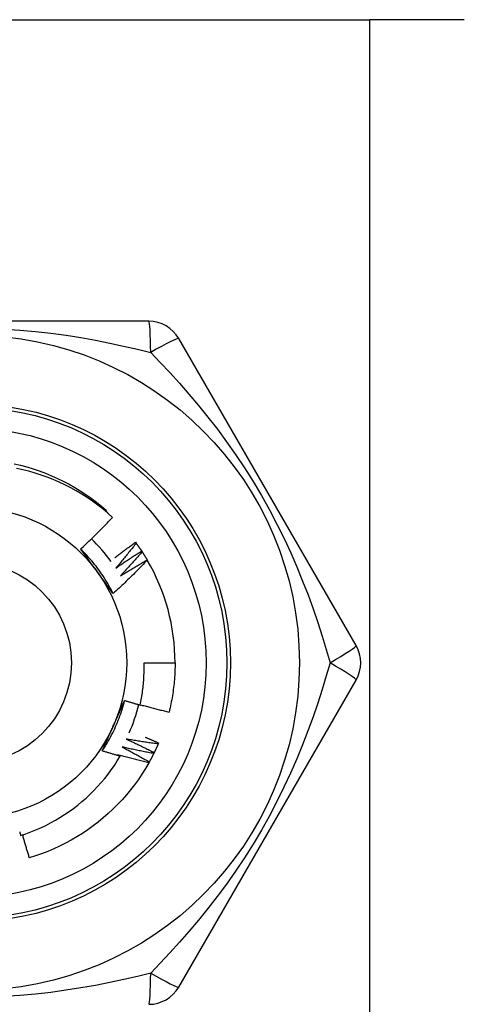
# Model space of a CAD drawing. Header units: inches. Extents: x 4 to 150, y 6 to 82.
# Tile 64 of 100: x 7.424 to 7.678, y 52.67 to 53.232. Entities that reach past the tile are written whole.
import ezdxf

# ---------------------------------------------------------------- set-up
doc = ezdxf.new("R2010")
doc.units = ezdxf.units.IN
doc.header["$MEASUREMENT"] = 0
doc.layers.add('Visible Edges(ANSI)', color=7, linetype='Continuous', lineweight=25)
doc.layers.add('Visible Tangent Edges(ANSI)', color=7, linetype='Continuous', lineweight=25)

msp = doc.modelspace()

# ---------------------------------------------------------------- linework, layer by layer
at = {"layer": 'Visible Edges(ANSI)'}
for p, q in [((7.169393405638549, 53.23183789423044), (7.62369340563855, 53.23183789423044)), ((7.677543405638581, 53.23183789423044), (7.623693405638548, 53.23183789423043)), ((7.497693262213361, 53.05971978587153), (7.295393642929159, 53.05971978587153)), ((7.615891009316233, 52.87468049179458), (7.514741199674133, 53.04987708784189)), ((7.473075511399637, 52.95129079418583), (7.473518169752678, 52.95180792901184)), ((7.490139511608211, 52.93360322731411), (7.490495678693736, 52.93311580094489)), ((7.493582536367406, 52.92865254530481), (7.493912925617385, 52.92814728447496)), ((7.496763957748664, 52.9235298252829), (7.496812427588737, 52.92344698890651)), ((7.494970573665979, 52.86483789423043), (7.512685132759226, 52.86483789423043)), ((7.514741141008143, 52.67979860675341), (7.615890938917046, 52.85499519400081)), ((7.503293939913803, 52.81908610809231), (7.503054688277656, 52.81853184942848))]:
    msp.add_line(p, q, dxfattribs=at)
at = {"layer": 'Visible Edges(ANSI)', "flags": 128}
for points in [[(7.420980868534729, 52.97837956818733), (7.424604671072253, 52.97753868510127), (7.428199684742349, 52.97658215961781), (7.43176222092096, 52.97551100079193), (7.435288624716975, 52.97432629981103), (7.438775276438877, 52.97302925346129), (7.442218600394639, 52.97162122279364), (7.445615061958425, 52.97010362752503), (7.448961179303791, 52.96847803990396), (7.452253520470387, 52.96674611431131), (7.455488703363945, 52.96490963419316), (7.458663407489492, 52.96297049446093), (7.46177438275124, 52.96093067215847), (7.464818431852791, 52.95879225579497), (7.467792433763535, 52.95655745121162), (7.470693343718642, 52.954228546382), (7.473518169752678, 52.95180792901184)], [(7.477009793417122, 52.94783918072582), (7.474269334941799, 52.95027652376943), (7.471456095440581, 52.95262298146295), (7.468572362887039, 52.95487698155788), (7.465620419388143, 52.95703693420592), (7.462602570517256, 52.95910126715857), (7.459521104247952, 52.96106840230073), (7.456378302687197, 52.96293674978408), (7.453176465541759, 52.96470473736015), (7.449917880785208, 52.96637079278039), (7.446604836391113, 52.96793332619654), (7.443239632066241, 52.96939076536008), (7.439825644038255, 52.97074110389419), (7.436373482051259, 52.97198001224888), (7.432887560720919, 52.9731061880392), (7.429370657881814, 52.97411904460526), (7.425825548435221, 52.97501796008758), (7.422255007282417, 52.97580233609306)], [(7.458832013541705, 52.92976108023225), (7.459614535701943, 52.93048933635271), (7.460394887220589, 52.93121979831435), (7.461173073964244, 52.93195246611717), (7.461949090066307, 52.93268732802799), (7.46272292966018, 52.93342438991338), (7.463494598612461, 52.93416363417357), (7.464264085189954, 52.93490506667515), (7.465031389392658, 52.93564866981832), (7.465796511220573, 52.93639445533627), (7.466559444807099, 52.93714239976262), (7.46732018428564, 52.93789251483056), (7.468078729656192, 52.93864478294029), (7.468835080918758, 52.93939920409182), (7.46958923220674, 52.94015577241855), (7.470341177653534, 52.94091448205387), (7.471090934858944, 52.94167534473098), (7.471838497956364, 52.94243835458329), (7.472583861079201, 52.9432035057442), (7.473327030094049, 52.94397079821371), (7.474067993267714, 52.94474022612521), (7.474806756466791, 52.94551177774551), (7.475543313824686, 52.94628545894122), (7.476277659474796, 52.94706126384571), (7.477009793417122, 52.94783918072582)], [(7.477386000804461, 52.90431165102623), (7.476797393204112, 52.90549220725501), (7.476191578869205, 52.90666405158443), (7.47556870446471, 52.90782694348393), (7.474928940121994, 52.90898065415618), (7.474272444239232, 52.91012494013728), (7.47359936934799, 52.91125956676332), (7.47290987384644, 52.91238429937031), (7.472204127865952, 52.91349889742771), (7.471482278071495, 52.91460313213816), (7.47074448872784, 52.91569675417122), (7.469990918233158, 52.9167795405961), (7.469221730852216, 52.91785124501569), (7.468437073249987, 52.91891163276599), (7.467637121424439, 52.91996046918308), (7.466822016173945, 52.92099751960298), (7.46599192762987, 52.92202253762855), (7.46514701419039, 52.92303530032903), (7.46428743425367, 52.92403556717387), (7.463413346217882, 52.9250230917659), (7.462524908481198, 52.92599765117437), (7.461622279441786, 52.92695899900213), (7.460705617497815, 52.92790690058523), (7.459775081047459, 52.92884112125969), (7.458830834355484, 52.92976142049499)], [(7.468208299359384, 52.91690548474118), (7.467815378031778, 52.91744627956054), (7.467422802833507, 52.917986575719), (7.467030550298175, 52.91852637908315), (7.466638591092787, 52.91906570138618), (7.466246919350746, 52.91960453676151), (7.465855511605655, 52.92014290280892), (7.46546433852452, 52.92068080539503), (7.465073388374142, 52.92121825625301), (7.464682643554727, 52.92175524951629), (7.464292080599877, 52.92229180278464), (7.463901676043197, 52.92282792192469), (7.463511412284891, 52.92336361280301), (7.463121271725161, 52.92389888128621), (7.462731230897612, 52.92443373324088), (7.462341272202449, 52.92496818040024), (7.461951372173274, 52.92550222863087), (7.46156151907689, 52.92603588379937), (7.461171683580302, 52.92656915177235), (7.460781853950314, 52.92710204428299), (7.460392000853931, 52.92763456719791), (7.460002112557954, 52.9281667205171), (7.459612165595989, 52.92869852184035), (7.459222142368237, 52.92922997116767), (7.458832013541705, 52.92976108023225)], [(7.478239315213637, 52.92481892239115), (7.478727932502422, 52.9251940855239), (7.479217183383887, 52.9255684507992), (7.479707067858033, 52.92594202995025), (7.480197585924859, 52.92631481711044), (7.480688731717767, 52.9266868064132), (7.481180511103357, 52.92705800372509), (7.481672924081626, 52.92742840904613), (7.482165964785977, 52.92779801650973), (7.48265963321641, 52.92816683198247), (7.483153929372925, 52.92853484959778), (7.483648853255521, 52.92890206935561), (7.4841444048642, 52.92926849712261), (7.484640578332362, 52.92963412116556), (7.485137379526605, 52.92999895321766), (7.485634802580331, 52.93036298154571), (7.486132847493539, 52.93072621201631), (7.486631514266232, 52.93108864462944), (7.487130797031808, 52.93145027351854), (7.487630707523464, 52.93181110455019), (7.488131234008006, 52.9321711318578), (7.488632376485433, 52.93253036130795), (7.489134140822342, 52.93288878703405), (7.489636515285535, 52.9332464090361), (7.490139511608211, 52.93360322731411)], [(7.490495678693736, 52.93311580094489), (7.490023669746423, 52.93251020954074), (7.489550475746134, 52.93190549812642), (7.489076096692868, 52.93130166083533), (7.488600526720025, 52.93069871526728), (7.488123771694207, 52.93009664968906), (7.48764583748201, 52.92949546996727), (7.487166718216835, 52.92889518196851), (7.486686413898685, 52.92829578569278), (7.486204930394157, 52.92769728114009), (7.485722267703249, 52.92709966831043), (7.485238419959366, 52.92650295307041), (7.484753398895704, 52.92590713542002), (7.484267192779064, 52.92531222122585), (7.483779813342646, 52.92471820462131), (7.48329125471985, 52.9241250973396), (7.482801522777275, 52.92353289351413), (7.482310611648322, 52.92294159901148), (7.48181852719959, 52.92235121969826), (7.481325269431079, 52.92176174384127), (7.480830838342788, 52.9211731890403), (7.480335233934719, 52.92058554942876), (7.47983846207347, 52.91999882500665), (7.47934051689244, 52.91941302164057), (7.478841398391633, 52.91882814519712)], [(7.490495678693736, 52.93311580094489), (7.490628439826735, 52.93293273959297), (7.490760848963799, 52.9327494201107), (7.490892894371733, 52.93256584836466), (7.491024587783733, 52.93238201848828), (7.491155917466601, 52.93219793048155), (7.491286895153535, 52.93201358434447), (7.491417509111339, 52.93182898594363), (7.491547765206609, 52.93164413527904), (7.491677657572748, 52.93145903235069), (7.491807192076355, 52.931273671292), (7.491936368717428, 52.93108806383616), (7.492065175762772, 52.93090220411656), (7.492193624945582, 52.9307160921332), (7.492321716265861, 52.9305297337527), (7.492449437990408, 52.93034312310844), (7.492576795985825, 52.93015626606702), (7.49270379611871, 52.92996915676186), (7.492830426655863, 52.92978180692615), (7.492956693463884, 52.92959420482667), (7.493082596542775, 52.92940636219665), (7.493208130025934, 52.92921827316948), (7.493333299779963, 52.92902993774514), (7.493458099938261, 52.92884136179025), (7.493582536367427, 52.92865254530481)], [(7.478841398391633, 52.91882814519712), (7.479445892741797, 52.91925111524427), (7.480051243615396, 52.91967291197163), (7.480657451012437, 52.92009352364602), (7.481264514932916, 52.92051296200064), (7.481872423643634, 52.92093121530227), (7.482481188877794, 52.92134828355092), (7.483090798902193, 52.92176417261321), (7.483701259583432, 52.92217888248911), (7.484312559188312, 52.92259240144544), (7.484924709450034, 52.92300474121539), (7.485537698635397, 52.92341589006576), (7.486151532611, 52.92382585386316), (7.486766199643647, 52.92423462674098), (7.487381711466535, 52.92464221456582), (7.487998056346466, 52.92504861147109), (7.48861523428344, 52.92545382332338), (7.489233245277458, 52.9258578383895), (7.489852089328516, 52.92626066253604), (7.490471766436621, 52.92666229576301), (7.491092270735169, 52.9270627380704), (7.491713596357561, 52.92746198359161), (7.492335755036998, 52.92786003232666), (7.492958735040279, 52.92825688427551), (7.493582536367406, 52.92865254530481)], [(7.493912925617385, 52.92814728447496), (7.493410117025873, 52.92756700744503), (7.492906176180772, 52.92698767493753), (7.492401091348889, 52.92640927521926), (7.49189486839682, 52.92583182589), (7.491387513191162, 52.92525531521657), (7.490879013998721, 52.92467975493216), (7.490369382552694, 52.92410514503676), (7.489858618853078, 52.9235314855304), (7.489346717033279, 52.92295877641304), (7.488833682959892, 52.92238701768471), (7.488319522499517, 52.92181622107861), (7.487804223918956, 52.92124638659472), (7.487287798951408, 52.92067750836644), (7.486770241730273, 52.9201095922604), (7.486251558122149, 52.91954263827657), (7.485731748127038, 52.91897665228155), (7.485210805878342, 52.91841163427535), (7.484688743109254, 52.91784759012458), (7.48416555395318, 52.9172845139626), (7.483641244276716, 52.91672241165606), (7.483115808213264, 52.91616128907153), (7.482589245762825, 52.91560114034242), (7.482061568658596, 52.91504197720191), (7.481532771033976, 52.91448378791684)], [(7.493912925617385, 52.92814728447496), (7.494036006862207, 52.92795758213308), (7.494158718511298, 52.92776763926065), (7.494281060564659, 52.92757745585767), (7.494403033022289, 52.92738703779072), (7.494524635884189, 52.92719637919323), (7.49464586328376, 52.92700549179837), (7.4947667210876, 52.92681436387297), (7.494887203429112, 52.926622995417), (7.495007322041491, 52.9264313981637), (7.495127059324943, 52.92623957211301), (7.495246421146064, 52.92604750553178), (7.495365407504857, 52.92585521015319), (7.495484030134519, 52.92566268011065), (7.495602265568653, 52.92546992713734), (7.495720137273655, 52.9252769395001), (7.495837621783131, 52.92508372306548), (7.495954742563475, 52.92489027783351), (7.496071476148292, 52.92469660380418), (7.49618783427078, 52.9245027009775), (7.496303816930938, 52.92430857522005), (7.496419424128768, 52.92411422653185), (7.496534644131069, 52.9239196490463), (7.496649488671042, 52.92372484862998), (7.496763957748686, 52.9235298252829)], [(7.496812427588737, 52.92344698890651), (7.496030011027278, 52.92262345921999), (7.495245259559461, 52.92180218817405), (7.494458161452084, 52.92098317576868), (7.493668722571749, 52.92016643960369), (7.492876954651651, 52.91935197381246), (7.492082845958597, 52.91853979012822), (7.491286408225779, 52.91772988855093), (7.4904876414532, 52.91692227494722), (7.489686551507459, 52.91611694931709), (7.488883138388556, 52.91531392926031), (7.488077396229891, 52.9145131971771), (7.487269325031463, 52.91371475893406), (7.486458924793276, 52.91291862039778), (7.485646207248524, 52.91212479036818), (7.484831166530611, 52.91133326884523), (7.484013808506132, 52.91054406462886), (7.483194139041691, 52.90975718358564), (7.482372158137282, 52.90897262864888), (7.481547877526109, 52.90819040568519), (7.480721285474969, 52.90741052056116), (7.479892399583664, 52.90663297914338), (7.47906121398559, 52.90585778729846), (7.478227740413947, 52.9050849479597), (7.477391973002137, 52.904314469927)], [(7.481532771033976, 52.91448378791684), (7.482158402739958, 52.914874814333), (7.482784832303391, 52.9152646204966), (7.483412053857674, 52.91565320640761), (7.484040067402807, 52.91604056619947), (7.484668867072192, 52.91642670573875), (7.48529845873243, 52.91681161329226), (7.485928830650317, 52.9171953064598), (7.486559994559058, 52.91757776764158), (7.487191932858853, 52.91795900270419), (7.487824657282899, 52.91833900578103), (7.488458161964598, 52.9187177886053), (7.489092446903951, 52.9190953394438), (7.489727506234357, 52.91947165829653), (7.490363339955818, 52.91984675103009), (7.490999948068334, 52.92022061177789), (7.491637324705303, 52.92059324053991), (7.492275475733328, 52.92096463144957), (7.492914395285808, 52.92133479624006), (7.493554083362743, 52.92170372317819), (7.494194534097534, 52.92207141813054), (7.494835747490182, 52.92243787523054), (7.495477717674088, 52.92280309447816), (7.496120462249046, 52.92316708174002), (7.496763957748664, 52.9235298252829)], [(7.477391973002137, 52.904314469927), (7.477009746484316, 52.90483467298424), (7.476627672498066, 52.90535515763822), (7.476245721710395, 52.90587593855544), (7.475863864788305, 52.90639703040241), (7.4754820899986, 52.90691844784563), (7.475100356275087, 52.90744020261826), (7.47471864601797, 52.90796230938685), (7.474336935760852, 52.90848478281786), (7.473955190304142, 52.90900763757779), (7.47357339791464, 52.90953088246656), (7.473191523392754, 52.91005453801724), (7.472809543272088, 52.91057861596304), (7.472427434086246, 52.91110312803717), (7.472045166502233, 52.91162808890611), (7.471662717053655, 52.91215351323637), (7.471280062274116, 52.91267941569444), (7.470897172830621, 52.9132058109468), (7.470514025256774, 52.91373270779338), (7.470130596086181, 52.91426012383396), (7.469746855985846, 52.91478807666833), (7.469362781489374, 52.9153165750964), (7.468978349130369, 52.91584563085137), (7.468593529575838, 52.91637526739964), (7.468208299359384, 52.91690548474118)], [(7.492768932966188, 52.84074532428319), (7.492978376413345, 52.84173448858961), (7.493177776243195, 52.84272598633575), (7.493367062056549, 52.84371960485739), (7.493546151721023, 52.8447148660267), (7.49371503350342, 52.84571166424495), (7.493873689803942, 52.84670991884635), (7.494022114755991, 52.8477095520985), (7.494160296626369, 52.84871048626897), (7.494288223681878, 52.84971264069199), (7.494405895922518, 52.85071593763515), (7.494513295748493, 52.85172029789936), (7.494610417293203, 52.85272564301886), (7.494697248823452, 52.85373189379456), (7.494773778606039, 52.85473897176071), (7.494840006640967, 52.85574679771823), (7.49489590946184, 52.85675529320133), (7.494941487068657, 52.85776437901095), (7.494976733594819, 52.85877397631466), (7.495001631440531, 52.85978400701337), (7.495016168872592, 52.86079439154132), (7.495020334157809, 52.86180505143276), (7.495014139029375, 52.86281590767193), (7.4949975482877, 52.86382688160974), (7.494970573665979, 52.86483789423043)], [(7.512685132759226, 52.86483789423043), (7.512679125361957, 52.86365626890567), (7.512661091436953, 52.86247476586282), (7.512631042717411, 52.86129350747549), (7.512588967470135, 52.86011261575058), (7.512534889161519, 52.85893221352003), (7.512468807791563, 52.85775242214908), (7.51239071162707, 52.85657336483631), (7.512300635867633, 52.85539516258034), (7.512198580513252, 52.85421793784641), (7.512084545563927, 52.85304181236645), (7.511958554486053, 52.8518669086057), (7.511820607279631, 52.85069334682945), (7.511670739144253, 52.84952124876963), (7.511508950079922, 52.84835073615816), (7.511335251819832, 52.84718193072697), (7.511149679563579, 52.84601495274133), (7.510952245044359, 52.84484992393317), (7.510742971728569, 52.84368696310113), (7.510521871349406, 52.84252619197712), (7.510288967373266, 52.84136773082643), (7.510044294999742, 52.84021169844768), (7.50978787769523, 52.83905821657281), (7.509519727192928, 52.83790740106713), (7.509239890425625, 52.83675937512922)], [(7.471149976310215, 52.81456303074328), (7.471878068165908, 52.81566305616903), (7.472590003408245, 52.81677363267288), (7.473285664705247, 52.81789450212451), (7.473964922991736, 52.81902540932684), (7.474627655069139, 52.82016609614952), (7.475273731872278, 52.82131631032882), (7.475903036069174, 52.82247579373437), (7.476515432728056, 52.82364429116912), (7.477110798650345, 52.82482154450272), (7.477689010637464, 52.82600730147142), (7.478249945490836, 52.82720130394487), (7.478793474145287, 52.82840329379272), (7.479319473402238, 52.8296130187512), (7.479827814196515, 52.83083022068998), (7.480318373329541, 52.8320546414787), (7.480791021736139, 52.83328603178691), (7.481245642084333, 52.83452412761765), (7.481682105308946, 52.83576867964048), (7.482100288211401, 52.83701942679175), (7.482500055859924, 52.83827611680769), (7.482881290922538, 52.83953848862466), (7.483243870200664, 52.84080629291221), (7.483587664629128, 52.84207926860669), (7.483912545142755, 52.84335716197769)], [(7.477467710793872, 52.82880807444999), (7.477739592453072, 52.82941874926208), (7.478011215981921, 52.83002887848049), (7.47828256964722, 52.83063848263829), (7.47855365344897, 52.83124758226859), (7.478824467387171, 52.83185620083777), (7.479094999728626, 52.83246435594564), (7.479365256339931, 52.8330720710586), (7.479635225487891, 52.83367936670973), (7.479904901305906, 52.83428626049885), (7.480174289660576, 52.83489277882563), (7.480443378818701, 52.83549893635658), (7.480712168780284, 52.83610475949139), (7.480980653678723, 52.83671026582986), (7.481248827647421, 52.83731547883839), (7.481516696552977, 52.83792041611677), (7.481784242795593, 52.8385251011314), (7.482051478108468, 52.83912955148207), (7.482318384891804, 52.83973379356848), (7.482584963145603, 52.84033784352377), (7.482851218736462, 52.84094172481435), (7.483117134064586, 52.84154545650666), (7.483382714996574, 52.84214906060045), (7.483647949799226, 52.8427525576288), (7.483912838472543, 52.84335596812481)], [(7.483912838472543, 52.84335596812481), (7.484280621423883, 52.84324275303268), (7.484648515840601, 52.84312992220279), (7.4850165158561, 52.8430174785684), (7.485384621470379, 52.8429054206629), (7.485752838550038, 52.84279374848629), (7.486121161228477, 52.8426824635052), (7.486489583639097, 52.84257156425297), (7.486858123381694, 52.84246105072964), (7.487226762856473, 52.84235092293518), (7.487595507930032, 52.8422411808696), (7.487964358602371, 52.84213182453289), (7.488333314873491, 52.84202285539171), (7.488702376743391, 52.84191427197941), (7.48907154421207, 52.84180607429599), (7.489440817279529, 52.84169826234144), (7.489810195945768, 52.84159083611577), (7.490179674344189, 52.84148379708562), (7.490549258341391, 52.84137714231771), (7.490918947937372, 52.84127087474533), (7.491288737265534, 52.84116499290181), (7.491658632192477, 52.84105949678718), (7.4920286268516, 52.84095438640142), (7.492398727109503, 52.84084966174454), (7.492768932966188, 52.84074532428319)], [(7.492811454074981, 52.84094218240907), (7.493491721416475, 52.84075317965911), (7.494172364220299, 52.84056545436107), (7.49485338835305, 52.84037900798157), (7.49553478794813, 52.84019384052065), (7.49621656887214, 52.84000995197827), (7.496898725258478, 52.83982734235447), (7.497581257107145, 52.83964601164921), (7.498264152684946, 52.83946595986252), (7.498947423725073, 52.83928718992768), (7.499631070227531, 52.83910969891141), (7.500315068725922, 52.83893348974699), (7.500999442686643, 52.83875855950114), (7.501684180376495, 52.83858491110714), (7.502369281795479, 52.8384125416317), (7.503054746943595, 52.83824145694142), (7.503740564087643, 52.83807165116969), (7.504426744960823, 52.83790312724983), (7.505113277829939, 52.83773588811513), (7.505800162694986, 52.83756992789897), (7.506487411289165, 52.83740525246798), (7.507175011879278, 52.83724185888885), (7.507862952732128, 52.83707974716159), (7.508551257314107, 52.83691892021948), (7.509239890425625, 52.83675937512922)], [(7.471155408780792, 52.81455927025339), (7.471414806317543, 52.81515038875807), (7.471674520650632, 52.81574151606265), (7.471934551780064, 52.81633268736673), (7.472194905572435, 52.81692392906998), (7.472455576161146, 52.81751526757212), (7.472716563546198, 52.81810673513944), (7.472977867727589, 52.81869835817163), (7.473239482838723, 52.81929016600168), (7.473501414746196, 52.81988219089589), (7.47376366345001, 52.82047445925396), (7.474026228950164, 52.82106700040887), (7.474289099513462, 52.82165984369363), (7.474552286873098, 52.82225301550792), (7.474815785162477, 52.82284655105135), (7.475079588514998, 52.8234404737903), (7.47534370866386, 52.82403481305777), (7.475608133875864, 52.82462960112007), (7.475872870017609, 52.82522486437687), (7.476137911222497, 52.82582063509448), (7.476403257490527, 52.82641693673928), (7.4766689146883, 52.82701380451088), (7.476934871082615, 52.82761126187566), (7.477201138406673, 52.82820934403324), (7.477467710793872, 52.82880807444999)], [(7.484829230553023, 52.8213232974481), (7.485500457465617, 52.82101707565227), (7.486171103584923, 52.82070951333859), (7.486841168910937, 52.82040061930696), (7.487510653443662, 52.82009038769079), (7.488179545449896, 52.81977882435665), (7.488847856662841, 52.81946592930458), (7.489515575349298, 52.81915170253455), (7.490182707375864, 52.81883614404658), (7.490849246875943, 52.81851925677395), (7.491515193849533, 52.81820104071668), (7.492180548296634, 52.81788149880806), (7.492845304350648, 52.81756062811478), (7.493509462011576, 52.81723843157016), (7.494173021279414, 52.81691490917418), (7.494835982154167, 52.81659006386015), (7.495498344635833, 52.81626389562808), (7.496160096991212, 52.81593640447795), (7.496821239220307, 52.81560759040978), (7.497481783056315, 52.81527745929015), (7.498141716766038, 52.81494600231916), (7.498801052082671, 52.81461323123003), (7.499459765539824, 52.81427914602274), (7.500117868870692, 52.8139437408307), (7.500775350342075, 52.81360701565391)], [(7.503054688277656, 52.81853184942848), (7.502293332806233, 52.81863123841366), (7.501532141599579, 52.81873209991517), (7.500771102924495, 52.8188344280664), (7.500010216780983, 52.81893822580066), (7.49924949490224, 52.81904349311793), (7.498488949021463, 52.81915023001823), (7.497728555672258, 52.81925843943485), (7.496968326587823, 52.8193681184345), (7.496208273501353, 52.81947926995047), (7.495448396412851, 52.81959189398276), (7.494688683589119, 52.81970598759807), (7.49392915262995, 52.81982155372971), (7.49316979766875, 52.81993859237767), (7.492410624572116, 52.82005710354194), (7.491651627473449, 52.82017709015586), (7.490892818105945, 52.82029854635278), (7.490134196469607, 52.82042147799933), (7.489375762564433, 52.8205458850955), (7.488617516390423, 52.8206717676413), (7.487859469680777, 52.82079912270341), (7.487101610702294, 52.82092795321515), (7.486343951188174, 52.82105825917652), (7.485586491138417, 52.8211900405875), (7.484829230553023, 52.8213232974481)], [(7.495696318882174, 52.82240029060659), (7.496014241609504, 52.82226559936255), (7.496332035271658, 52.82213061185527), (7.496649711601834, 52.82199532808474), (7.49696728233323, 52.82185974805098), (7.49728472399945, 52.82172387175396), (7.497602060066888, 52.82158769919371), (7.49791927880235, 52.82145123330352), (7.498236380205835, 52.82131446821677), (7.498553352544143, 52.82117740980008), (7.498870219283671, 52.82104005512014), (7.499186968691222, 52.82090240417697), (7.499503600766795, 52.82076445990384), (7.499820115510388, 52.82062621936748), (7.500136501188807, 52.82048768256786), (7.500452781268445, 52.82034885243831), (7.500768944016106, 52.82020972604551), (7.501084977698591, 52.82007030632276), (7.501400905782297, 52.81993059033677), (7.501716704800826, 52.81979057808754), (7.502032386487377, 52.81965027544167), (7.50234795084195, 52.81950967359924), (7.502663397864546, 52.81936878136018), (7.502978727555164, 52.81922759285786), (7.503293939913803, 52.81908610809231)], [(7.503054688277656, 52.81853184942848), (7.502964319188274, 52.81832455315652), (7.502873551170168, 52.81811743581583), (7.502782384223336, 52.8179104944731), (7.50269081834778, 52.81770372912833), (7.5025988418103, 52.81749714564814), (7.502506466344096, 52.81729074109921), (7.502413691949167, 52.81708451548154), (7.502320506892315, 52.81687847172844), (7.502226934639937, 52.81667260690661), (7.502132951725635, 52.81646692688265), (7.502038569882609, 52.81626143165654), (7.501943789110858, 52.81605611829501), (7.501848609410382, 52.81585099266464), (7.501753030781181, 52.81564604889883), (7.501657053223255, 52.81544129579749), (7.501560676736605, 52.81523672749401), (7.50146390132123, 52.8150323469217), (7.50136672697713, 52.81482815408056), (7.501269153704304, 52.81462415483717), (7.501171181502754, 52.81442034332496), (7.501072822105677, 52.8142167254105), (7.500974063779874, 52.8140132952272), (7.500874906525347, 52.81381005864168), (7.500775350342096, 52.81360701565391)], [(7.424616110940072, 52.76627885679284), (7.427551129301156, 52.76726178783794), (7.43045843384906, 52.76833433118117), (7.433334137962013, 52.76949543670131), (7.43617000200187, 52.77074180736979), (7.43896363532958, 52.77207213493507), (7.441713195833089, 52.77348533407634), (7.444416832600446, 52.77498030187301), (7.447072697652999, 52.77655594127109), (7.449678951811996, 52.77821115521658), (7.452233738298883, 52.77994484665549), (7.45473522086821, 52.78175592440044), (7.457181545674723, 52.78364328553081), (7.459570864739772, 52.78560583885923), (7.461901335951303, 52.7876424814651), (7.464171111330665, 52.78975212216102), (7.466375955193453, 52.79193125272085), (7.468510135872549, 52.79417417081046), (7.470572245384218, 52.79647905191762), (7.472560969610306, 52.79884413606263), (7.474474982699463, 52.80126766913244), (7.47631295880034, 52.80374788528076), (7.478073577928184, 52.80628304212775), (7.479755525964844, 52.80887137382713), (7.481357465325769, 52.81151112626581)], [(7.481357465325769, 52.81151112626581), (7.480930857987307, 52.81163258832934), (7.48050438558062, 52.81175453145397), (7.480078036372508, 52.81187695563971), (7.479651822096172, 52.81199986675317), (7.479225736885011, 52.81212325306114), (7.478799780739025, 52.81224712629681), (7.478373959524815, 52.81237148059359), (7.477948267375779, 52.81249631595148), (7.477522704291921, 52.81262163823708), (7.477097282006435, 52.81274743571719), (7.476671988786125, 52.81287372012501), (7.476246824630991, 52.81300048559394), (7.47582180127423, 52.81312773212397), (7.475396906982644, 52.81325545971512), (7.474972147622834, 52.81338367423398), (7.474547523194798, 52.81351236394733), (7.474123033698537, 52.81364154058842), (7.47369867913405, 52.81377119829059), (7.473274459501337, 52.81390133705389), (7.4728503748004, 52.81403195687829), (7.472426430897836, 52.8141630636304), (7.472002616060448, 52.81429465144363), (7.471578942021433, 52.81442672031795), (7.471155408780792, 52.81455927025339)], [(7.479842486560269, 52.81240536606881), (7.479905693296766, 52.81236824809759), (7.479968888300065, 52.81233112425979), (7.480032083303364, 52.81229398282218), (7.480095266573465, 52.81225682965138), (7.480158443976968, 52.81221966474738), (7.480221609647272, 52.81218248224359), (7.480284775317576, 52.81214529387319), (7.480347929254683, 52.81210808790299), (7.480411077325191, 52.8120708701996), (7.4804742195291, 52.8120336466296), (7.48053735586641, 52.81199640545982), (7.480600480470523, 52.81195914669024), (7.480663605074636, 52.81192188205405), (7.48072671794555, 52.81188460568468), (7.480789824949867, 52.8118473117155), (7.480852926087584, 52.81181000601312), (7.480916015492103, 52.81177269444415), (7.480979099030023, 52.81173536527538), (7.481042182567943, 52.81169801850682), (7.481105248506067, 52.81166066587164), (7.48116831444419, 52.81162330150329), (7.481231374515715, 52.81158591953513), (7.481294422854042, 52.81154853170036), (7.481357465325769, 52.81151112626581)], [(7.497680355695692, 52.80773956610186), (7.496933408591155, 52.80791734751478), (7.496186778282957, 52.80809657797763), (7.495440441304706, 52.80827724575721), (7.494694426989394, 52.80845936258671), (7.493948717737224, 52.80864292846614), (7.493203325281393, 52.80882793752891), (7.492458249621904, 52.80901438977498), (7.491713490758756, 52.809202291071), (7.490969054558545, 52.80939163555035), (7.490224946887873, 52.80958242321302), (7.489481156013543, 52.80977465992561), (7.488737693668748, 52.80996834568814), (7.487994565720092, 52.81016347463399), (7.487251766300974, 52.81036004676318), (7.486509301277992, 52.81055806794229), (7.485767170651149, 52.81075753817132), (7.485025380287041, 52.81095845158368), (7.484283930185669, 52.81116081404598), (7.483542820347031, 52.8113646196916), (7.482802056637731, 52.81156987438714), (7.482061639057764, 52.81177657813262), (7.481321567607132, 52.81198472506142), (7.480581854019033, 52.81219432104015), (7.479842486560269, 52.81240536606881)], [(7.482451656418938, 52.8167995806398), (7.483106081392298, 52.81645893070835), (7.48375986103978, 52.81611697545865), (7.484412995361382, 52.81577371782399), (7.48506546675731, 52.81542915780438), (7.485717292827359, 52.81508329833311), (7.486368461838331, 52.81473613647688), (7.48701896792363, 52.8143876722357), (7.48766882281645, 52.81403791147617), (7.488318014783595, 52.81368686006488), (7.488966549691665, 52.81333450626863), (7.489614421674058, 52.81298085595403), (7.490261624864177, 52.81262591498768), (7.490908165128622, 52.81226968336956), (7.491554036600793, 52.81191215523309), (7.492199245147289, 52.81155333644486), (7.49284377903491, 52.81119322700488), (7.493487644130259, 52.81083183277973), (7.494130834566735, 52.81046914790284), (7.494773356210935, 52.81010517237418), (7.495415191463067, 52.80973991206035), (7.496056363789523, 52.80937337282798), (7.496696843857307, 52.80900554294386), (7.497336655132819, 52.80863642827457), (7.49797578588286, 52.80826603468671)], [(7.500507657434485, 52.81306592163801), (7.499752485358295, 52.81320469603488), (7.498997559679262, 52.81334493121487), (7.498242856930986, 52.81348662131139), (7.497488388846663, 52.81362977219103), (7.496734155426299, 52.8137743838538), (7.495980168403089, 52.81392045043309), (7.495226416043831, 52.8140679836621), (7.49447291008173, 52.81421697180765), (7.493719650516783, 52.81436742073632), (7.492966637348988, 52.81451933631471), (7.492213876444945, 52.81467270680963), (7.491461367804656, 52.81482753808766), (7.490709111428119, 52.81498383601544), (7.489957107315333, 52.81514158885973), (7.489205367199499, 52.81530080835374), (7.488453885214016, 52.81546148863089), (7.487702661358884, 52.81562362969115), (7.486951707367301, 52.81578723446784), (7.486201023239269, 52.81595230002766), (7.485450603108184, 52.81611882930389), (7.484700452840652, 52.81628682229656), (7.483950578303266, 52.81645627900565), (7.483200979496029, 52.81662719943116), (7.482451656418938, 52.8167995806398)], [(7.500507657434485, 52.81306592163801), (7.500406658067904, 52.81286360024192), (7.500305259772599, 52.81266147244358), (7.500203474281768, 52.812459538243), (7.500101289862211, 52.8122578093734), (7.499998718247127, 52.81205627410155), (7.499895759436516, 52.81185494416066), (7.49979240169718, 52.81165380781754), (7.499688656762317, 52.81145288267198), (7.499584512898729, 52.81125215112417), (7.499479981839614, 52.81105162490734), (7.499375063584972, 52.81085130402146), (7.499269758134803, 52.81065118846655), (7.499164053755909, 52.8104512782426), (7.499057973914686, 52.8102515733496), (7.498951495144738, 52.81005207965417), (7.498844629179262, 52.8098527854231), (7.49873737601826, 52.80965370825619), (7.49862973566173, 52.80945483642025), (7.498521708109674, 52.80925616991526), (7.498413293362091, 52.80905772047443), (7.49830449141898, 52.80885948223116), (7.49819531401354, 52.80866145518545), (7.498085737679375, 52.8084636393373), (7.497975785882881, 52.80826603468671)], [(7.500775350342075, 52.81360701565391), (7.500764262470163, 52.81358444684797), (7.500753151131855, 52.81356187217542), (7.500742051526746, 52.81353930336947), (7.50073092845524, 52.81351674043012), (7.500719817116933, 52.81349417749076), (7.500708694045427, 52.81347161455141), (7.500697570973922, 52.81344905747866), (7.500686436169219, 52.81342650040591), (7.500675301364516, 52.81340394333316), (7.500664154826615, 52.813381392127), (7.500653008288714, 52.81335884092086), (7.500641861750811, 52.8133362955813), (7.500630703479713, 52.81331375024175), (7.500619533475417, 52.81329121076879), (7.500608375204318, 52.81326867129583), (7.500597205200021, 52.81324613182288), (7.500586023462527, 52.81322359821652), (7.500574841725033, 52.81320106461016), (7.500563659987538, 52.81317853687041), (7.500552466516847, 52.81315600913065), (7.500541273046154, 52.81313348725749), (7.500530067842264, 52.81311095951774), (7.500518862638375, 52.81308844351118), (7.500507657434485, 52.81306592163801)], [(7.497680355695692, 52.80773956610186), (7.495799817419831, 52.80452979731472), (7.493817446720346, 52.80138190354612), (7.491735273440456, 52.79829911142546), (7.489555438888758, 52.79528458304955), (7.487280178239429, 52.7923414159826), (7.484911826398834, 52.78947262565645), (7.482452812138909, 52.78668115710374), (7.479905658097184, 52.78396987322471), (7.477272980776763, 52.78134156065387), (7.474557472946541, 52.7787989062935), (7.471761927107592, 52.77634452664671), (7.468889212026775, 52.7739809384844), (7.465942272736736, 52.77171056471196), (7.462924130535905, 52.76953574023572), (7.4598378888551, 52.76745868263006), (7.456686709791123, 52.76548153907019), (7.453473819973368, 52.76360632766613), (7.45020252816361, 52.7618349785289), (7.446876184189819, 52.76016931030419), (7.443498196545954, 52.75861101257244), (7.44007203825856, 52.75716171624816), (7.436601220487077, 52.75582287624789), (7.433089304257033, 52.75459588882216), (7.42953989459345, 52.75348200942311)], [(7.49797578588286, 52.80826603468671), (7.497963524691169, 52.80824407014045), (7.497951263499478, 52.80822210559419), (7.497939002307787, 52.80820014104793), (7.497926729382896, 52.80817818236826), (7.497914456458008, 52.80815622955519), (7.49790218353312, 52.80813427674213), (7.497889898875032, 52.80811232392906), (7.497877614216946, 52.8080903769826), (7.497865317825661, 52.80806843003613), (7.497853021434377, 52.80804648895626), (7.497840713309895, 52.80802454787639), (7.49782841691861, 52.80800260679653), (7.497816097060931, 52.80798067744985), (7.497803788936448, 52.80795874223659), (7.497791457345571, 52.80793681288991), (7.497779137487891, 52.80791488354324), (7.497766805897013, 52.80789296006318), (7.497754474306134, 52.8078710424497), (7.497742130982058, 52.80784911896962), (7.497729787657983, 52.80782720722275), (7.49771743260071, 52.80780528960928), (7.497705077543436, 52.80778337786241), (7.497692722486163, 52.80776147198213), (7.497680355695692, 52.80773956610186)], [(7.424089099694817, 52.76829687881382), (7.424219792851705, 52.76779208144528), (7.42435119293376, 52.7672874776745), (7.424483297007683, 52.76678306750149), (7.424616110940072, 52.76627885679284)], [(7.425659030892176, 52.7666168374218), (7.425811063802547, 52.76606703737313), (7.425963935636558, 52.76551745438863), (7.426117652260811, 52.76496808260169), (7.426272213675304, 52.7644189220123), (7.426427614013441, 52.76386997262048), (7.426583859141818, 52.76332125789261), (7.426740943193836, 52.76277274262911), (7.426898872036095, 52.76222445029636), (7.427057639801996, 52.76167638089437), (7.42721724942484, 52.76112852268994), (7.427377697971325, 52.76058088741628), (7.427538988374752, 52.76003347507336), (7.427701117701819, 52.75948628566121), (7.427864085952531, 52.7589393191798), (7.428027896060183, 52.75839256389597), (7.428192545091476, 52.75784604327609), (7.428358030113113, 52.75729974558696), (7.428524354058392, 52.75675367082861), (7.428691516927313, 52.7562078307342), (7.428859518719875, 52.75566220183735), (7.429028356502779, 52.75511680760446), (7.429198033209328, 52.75457164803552), (7.429368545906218, 52.75402671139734), (7.42953989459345, 52.75348200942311)]]:
    msp.add_lwpolyline(points, dxfattribs=at)
at = {"layer": 'Visible Edges(ANSI)'}
for centre, radius in [((7.396543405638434, 52.86483789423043), 0.187007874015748), ((7.396543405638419, 52.86483789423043), 0.1338582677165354), ((7.396543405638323, 52.86483789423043), 0.0885826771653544)]:
    msp.add_circle(centre, radius, dxfattribs=at)
for centre, radius, start, end in [((7.497693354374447, 53.04003474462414), 0.0196850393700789, 30.00000000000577, 90), ((7.396543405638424, 52.86483789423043), 0.0984251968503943, 36.01810377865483, 45.95689622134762), ((7.396543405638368, 52.86483789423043), 0.1161417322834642, 0, 30.30707566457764), ((7.598843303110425, 52.86483789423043), 0.0196850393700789, 329.9999999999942, 29.99999999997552), ((7.396543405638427, 52.86483789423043), 0.0984251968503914, 336.0181037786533, 345.9568962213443), ((7.497693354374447, 52.68964104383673), 0.0196850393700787, 270.0000000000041, 329.9999999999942)]:
    msp.add_arc(centre, radius, start, end, dxfattribs=at)
at = {"layer": 'Visible Tangent Edges(ANSI)'}
msp.add_line((7.62369340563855, 14.1120111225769), (7.62369340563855, 53.23183789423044), dxfattribs=at)
at = {"layer": 'Visible Tangent Edges(ANSI)', "flags": 128}
for points in [[(7.415097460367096, 53.05529579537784), (7.424183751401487, 53.05470458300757), (7.433120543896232, 53.05390135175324), (7.441898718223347, 53.05290232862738), (7.45051275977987, 53.051725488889), (7.458964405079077, 53.05038851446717), (7.467255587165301, 53.04890908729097), (7.475388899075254, 53.0473047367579), (7.483363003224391, 53.04559402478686), (7.491167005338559, 53.04379793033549), (7.498789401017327, 53.04193754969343)], [(7.49879315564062, 53.04193570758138), (7.504210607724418, 53.03627027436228), (7.509664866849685, 53.03041343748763), (7.515136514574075, 53.02435936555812), (7.520604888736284, 53.0181035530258), (7.526043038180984, 53.01164855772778), (7.531434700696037, 53.0049863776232), (7.536765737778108, 52.99810685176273), (7.542022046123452, 52.99099979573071), (7.54718954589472, 52.98365470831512), (7.552250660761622, 52.97606623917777), (7.557173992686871, 52.96826219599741), (7.561925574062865, 52.96027734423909), (7.566464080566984, 52.95216965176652), (7.570759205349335, 52.94400350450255), (7.574798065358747, 52.93582256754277), (7.578577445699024, 52.92766671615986), (7.58210039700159, 52.91956573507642), (7.585386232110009, 52.91152079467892), (7.58845153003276, 52.90353872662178), (7.591312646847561, 52.89562690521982), (7.593986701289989, 52.88779006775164), (7.596491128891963, 52.88003209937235), (7.598838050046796, 52.87237449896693), (7.601039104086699, 52.86484017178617)], [(7.601039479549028, 52.86483592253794), (7.598841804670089, 52.8573115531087), (7.596496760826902, 52.84965960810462), (7.593989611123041, 52.84189397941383), (7.591306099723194, 52.83403033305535), (7.588434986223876, 52.82609325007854), (7.585361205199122, 52.81809284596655), (7.582068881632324, 52.81003626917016), (7.578542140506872, 52.80193065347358), (7.574764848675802, 52.79378291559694), (7.570723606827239, 52.78560562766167), (7.56642676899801, 52.77743987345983), (7.561887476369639, 52.76933246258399), (7.557135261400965, 52.76134814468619), (7.552210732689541, 52.75354539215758), (7.547145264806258, 52.74595716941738), (7.541971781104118, 52.7386062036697), (7.536717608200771, 52.73150474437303), (7.531393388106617, 52.72463665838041), (7.526013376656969, 52.7179909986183), (7.520592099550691, 52.71155728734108), (7.515142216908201, 52.7053230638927), (7.509675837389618, 52.69927517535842), (7.504217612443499, 52.69341390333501), (7.498793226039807, 52.68774057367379)], [(7.498789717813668, 52.68773812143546), (7.491174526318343, 52.68587920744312), (7.483375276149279, 52.68408411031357), (7.475397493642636, 52.68237272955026), (7.467248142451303, 52.68076532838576), (7.458940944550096, 52.6792835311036), (7.450476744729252, 52.67794537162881), (7.441853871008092, 52.67676822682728), (7.43307064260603, 52.67576947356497), (7.424125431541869, 52.67496660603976), (7.415028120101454, 52.67437765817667)]]:
    msp.add_lwpolyline(points, dxfattribs=at)
at = {"layer": 'Visible Tangent Edges(ANSI)'}
for centre, radius in [((7.396543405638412, 52.86483789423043), 0.1476377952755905), ((7.396543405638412, 52.86483789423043), 0.1456692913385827), ((7.396543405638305, 52.86483789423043), 0.0570866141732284)]:
    msp.add_circle(centre, radius, dxfattribs=at)
for centre, major_axis, ratio, start_param, end_param in [((7.497693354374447, 53.04003474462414), (0, 0.0196850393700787), 0.0560536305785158, 4.809173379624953, 6.28318530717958), ((7.497693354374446, 53.04003474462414), (0.017047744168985, 0.0098425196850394), 0.0560536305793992, 0, 1.474011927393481), ((7.598843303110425, 52.86483789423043), (0.0170477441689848, 0.0098425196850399), 0.0560536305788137, 4.809173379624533, 6.283185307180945), ((7.598843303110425, 52.86483789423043), (0.0170477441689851, -0.0098425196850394), 0.0560536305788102, 0, 1.47401192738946), ((7.497693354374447, 52.68964104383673), (0, -0.0196850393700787), 0.0560536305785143, 2.326e-12, 1.474011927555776), ((7.497693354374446, 52.68964104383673), (0.0170477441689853, -0.0098425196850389), 0.0560536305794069, 4.809173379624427, 6.283185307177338)]:
    msp.add_ellipse(centre, major_axis=major_axis, ratio=ratio, start_param=start_param, end_param=end_param, dxfattribs=at)

doc.saveas('drawing.dxf')
